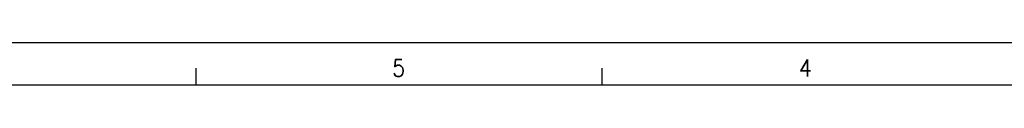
# Model space of a CAD drawing. Header units: inches. Extents: x -381 to 29822, y -418 to 176.
# Tile 11 of 49: x 193.38 to 309.62, y 170.62 to 175.62. Entities that reach past the tile are written whole.
import ezdxf

# ---------------------------------------------------------------- set-up
doc = ezdxf.new("R2010")
doc.units = ezdxf.units.IN
doc.layers.add('1', color=7, linetype='Continuous')
doc.styles.add('CONVERTER_12', font='txt.shx', dxfattribs={"width": 0.9})

# ---------------------------------------------------------------- blocks, each defined once
blk = doc.blocks.new('Marco_a1', base_point=(38.86876955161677, -121.3796663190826))
at = {"layer": '1', "color": 2, "linetype": 'Continuous'}
for p, q in [((458.8687695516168, 175.6203336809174), (-381.1312304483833, 175.6203336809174)), ((214.1628872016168, 172.6203336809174), (214.1628872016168, 170.6203336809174)), ((262.104063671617, 172.6203336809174), (262.104063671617, 170.6203336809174))]:
    blk.add_line(p, q, dxfattribs=at)
at = {"layer": '1', "color": 7, "linetype": 'Continuous'}
blk.add_line((453.8687695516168, 170.6203336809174), (-361.1312304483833, 170.6203336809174), dxfattribs=at)
at = {"layer": '1', "color": 2, "char_height": 2, "attachment_point": 4, "line_spacing_factor": 1.20048019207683, "style": 'CONVERTER_12'}
for s, insert in [('5', (237.3529070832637, 172.6451371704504)), ('4', (285.3640039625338, 172.6451371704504))]:
    blk.add_mtext(s, dxfattribs=dict(at, insert=insert))
blk = doc.blocks.new('Top', base_point=(38.86876955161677, -121.3796663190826))
blk.add_blockref('Marco_a1', (38.86876955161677, -121.3796663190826))
blk = doc.blocks.new('_dummy_frame', base_point=(-381.1312304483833, -418.3796663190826))
blk.add_blockref('Top', (38.86876955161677, -121.3796663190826))

msp = doc.modelspace()

# ---------------------------------------------------------------- block references
at = {"layer": '1'}
msp.add_blockref('_dummy_frame', (-381.1312304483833, -418.3796663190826), dxfattribs=at)

doc.saveas('drawing.dxf')
